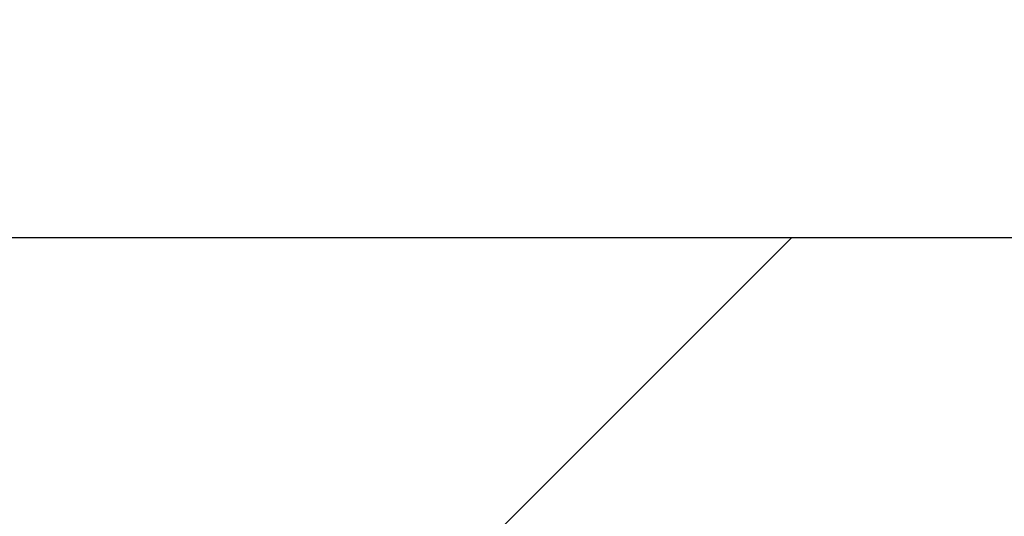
# Model space of a CAD drawing. Header units: millimetres. Extents: x 58700 to 76644, y 972 to 11123.
# Tile 176 of 256: x 62240.7 to 62245.92, y 7291.32 to 7293.96. Entities that reach past the tile are written whole.
import ezdxf

# ---------------------------------------------------------------- set-up
doc = ezdxf.new("R2010")
doc.units = ezdxf.units.MM

msp = doc.modelspace()

# ---------------------------------------------------------------- hatches: boundary and pattern name
at = {"lineweight": 13}
h = msp.add_hatch(dxfattribs=at)
h.set_pattern_fill('ANSI33', color=256, scale=50, style=0)
h.set_pattern_definition([(45, (-737.5, -83.74), (-224.5064, 224.5064), []), (45, (-513, -83.74), (-224.5064, 224.5064), [158.75, -79.375])])
h.paths.add_polyline_path([(62007.08351, 7097.51177), (62407.08355, 7097.51177), (62407.08352, 7255.04828), (62402.08077, 7255.04828), (62402.08077, 7274.80127), (62007.08351, 7274.80127)])
h.paths.add_polyline_path([(62385.84452, 7570.31053), (62385.84452, 7492.87828), (62037.07204, 7492.87828), (62037.07204, 7570.31053)], flags=16)
h.paths.add_polyline_path([(62665.49564, 7274.80127), (62665.49564, 7633.59965), (62453.28351, 7630.76385), (62453.28351, 7460.91533), (62503.28351, 7460.91533), (62503.28351, 7450.91533), (62453.28351, 7450.91533), (62453.28351, 7274.80127)])
h.paths.add_polyline_path([(62410.88351, 7450.91533), (62360.88351, 7450.91533), (62360.88351, 7460.91533), (62410.88351, 7460.91533), (62410.88351, 7630.19726), (62031.00596, 7625.12095), (62007.08351, 7601.1985), (62007.08351, 7290.80127), (62124.58214, 7290.80127), (62124.58214, 7292.80127), (62284.58214, 7292.80127), (62284.58214, 7290.80127), (62410.88351, 7290.80127)])
h.paths.add_polyline_path([(62083.36987, 7308.26795), (62083.36987, 7416.70533), (62304.40323, 7416.70533), (62304.40323, 7308.26795)])
at = {"lineweight": 9}
h = msp.add_hatch(dxfattribs=at)
h.set_pattern_fill('ANSI31', color=256)
h.set_pattern_definition([(45, (-737.497, -83.7406), (-2.24506403, 2.24506403), [])])
h.paths.add_polyline_path([(62284.58214, 7292.80127), (62124.58214, 7292.80127), (62124.58214, 7290.80127), (62284.58214, 7290.80127)])

# ---------------------------------------------------------------- linework, layer by layer
msp.add_lwpolyline([(62124.58214, 7290.80127), (62284.58214, 7290.80127), (62284.58214, 7292.80127), (62124.58214, 7292.80127)], close=True)

doc.saveas('drawing.dxf')
